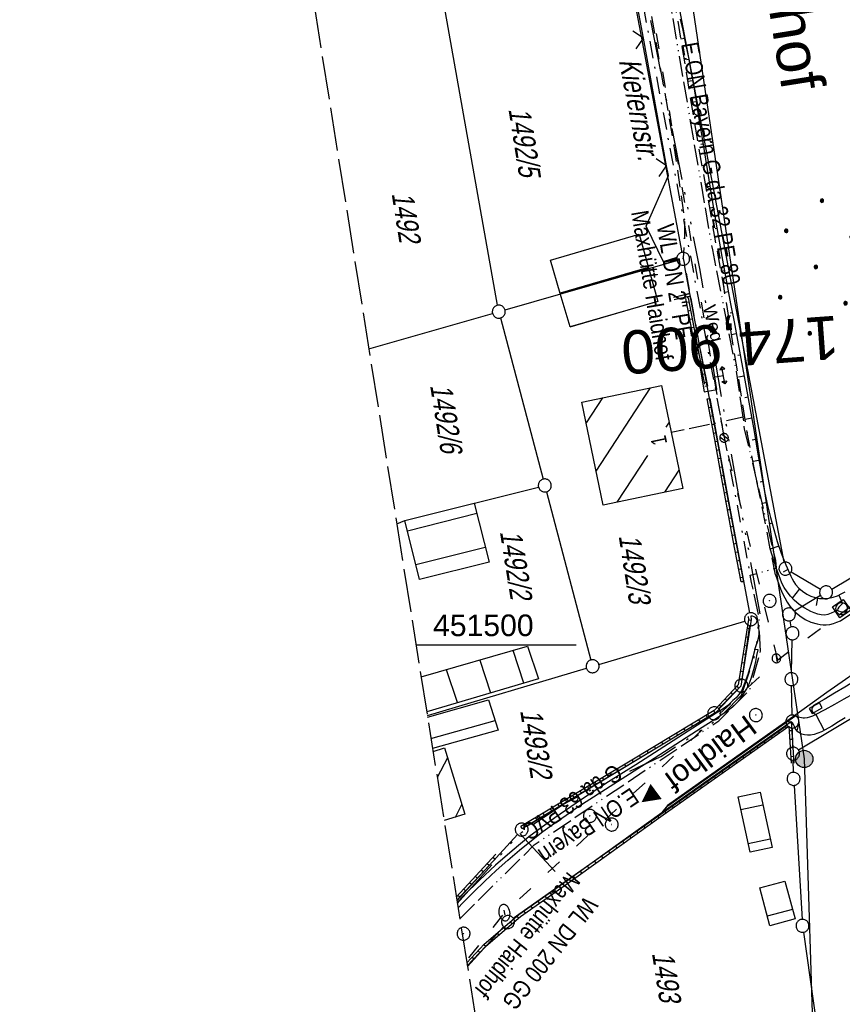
# Model space of a CAD drawing. Extents: x 508367 to 508796, y 450874 to 451833.
# Tile 20 of 37: x 508367 to 508462, y 451458 to 451572. Entities that reach past the tile are written whole.
import ezdxf
from ezdxf.enums import TextEntityAlignment as Align

# ---------------------------------------------------------------- set-up
doc = ezdxf.new("R2010")
doc.units = 0
doc.header["$LTSCALE"] = 10
doc.header["$MEASUREMENT"] = 0
for name, pattern in [('ACAD_ISO03W100', [30, 12, -18]), ('ACAD_ISO13W100', [36, 12, -3, 12, -3, 0, -3, 0, -3]), ('ACAD_ISO14W100', [25.5, 12, -3, 0.5, -3, 0.5, -3, 0.5, -3]), ('LT00', [0]), ('LT08', [0.42, 0.2, -0.1, 0.02, -0.1]), ('LT11', [0.3, 0.2, -0.1]), ('LT14', [0.6, 0.5, -0.1]), ('LT17', [0.15, 0.1, -0.05])]:
    doc.linetypes.add(name, pattern=pattern)
doc.layers.get('0').update_dxf_attribs({"linetype": 'LT00'})
for name, color, linetype in [('--EK_FBR', 250, 'LT00'), ('--EK_ST-93-1', 30, 'LT17'), ('DFK_BEB_SCHR', 254, 'LT00'), ('DFK_BEBAUUNG', 250, 'LT00'), ('DFK_BES-NAME', 255, 'LT00'), ('DFK_FLUR_NR', 250, 'LT00'), ('DFK_GZPKT', 250, 'LT00'), ('DFK_HAUSNR', 250, 'LT00'), ('DFK_KATASTER', 250, 'LT00'), ('DFK_NUTZUNG', 250, 'LT00'), ('FELDWEG_TEXT', 250, 'Continuous'), ('GASLTG', 250, 'ACAD_ISO13W100'), ('GASLTG_TEXT', 250, 'Continuous'), ('ORTSNAMEN', 250, 'Continuous'), ('ORTSRICHTUNG', 7, 'Continuous'), ('STROM_FREILTG', 80, 'STROMFREILEITUNG'), ('STROM_TEXT', 80, 'Continuous'), ('STROM_UNTER_BELEUCHTUNG', 80, 'LT08'), ('TELEKOM', 210, 'ACAD_ISO14W100'), ('V121_AFBR_BAB', 250, 'LT00'), ('V121_BOESCH', 250, 'LT00'), ('V121_BOSCHUNG', 250, 'LT00'), ('V121_FELDWEG', 250, 'LT11'), ('V121_GRABEN', 250, 'LT00'), ('V121_H_BORD', 8, 'LT00'), ('V121_KA_MULD', 182, 'LT00'), ('V121_KA_PRUF', 182, 'LT00'), ('V121_MAUER', 141, 'LT00'), ('V121_RASTER', 250, 'LT00'), ('V121_RINNE', 182, 'LT00'), ('V121_SINKK', 182, 'LT00'), ('V121_STROM', 80, 'LT00'), ('V121_W_HAUS', 130, 'LT00'), ('V121_W_SCHIEB', 130, 'LT00'), ('V121_W_UNT_HY', 130, 'LT00'), ('V121_ZAUN', 40, 'LT00'), ('WASSERLTG', 130, 'ACAD_ISO03W100'), ('WASSERLTG_TEXT', 130, 'Continuous')]:
    doc.layers.add(name, color=color, linetype=linetype)
doc.layers.add('-BLATT_121-RAND', color=7, linetype='LT14', plot=False)
doc.styles.add('Arial', font='ARIAL.TTF')
doc.styles.add('Beschrift', font='ARIAL.TTF')
doc.styles.get("Standard").update_dxf_attribs({"font": 'ARIAL.TTF'})
doc.styles.add('Strom', font='txt-alt.shx')
doc.styles.add('Versorgungsltg', font='ARIAL.TTF', dxfattribs={"width": 0.8, "height": 2})
doc.linetypes.add('STROMFREILEITUNG', pattern='A,12.7,-5.5,["xx",Strom,S=2.5,R=0,X=-2.6,Y=-0.85],-4.35', length=22.55)

# ---------------------------------------------------------------- blocks, each defined once
blk = doc.blocks.new('SYMB7010')
at = {"color": 0, "linetype": 'ByBlock'}
for points in [[(-0.031408, 0.499213), (-0.093728, 0.49134), (-0.15457, 0.475719), (-0.212975, 0.452595), (-0.268021, 0.422333), (-0.31884, 0.385411), (-0.36463, 0.342411), (-0.40467, 0.29401), (-0.438329, 0.240973), (-0.465074, 0.184136), (-0.484486, 0.124395), (-0.496256, 0.062692), (-0.5002, 0)], [(-0.5002, 0), (-0.496256, -0.062692), (-0.484486, -0.124395), (-0.465075, -0.184136), (-0.438329, -0.240973), (-0.404671, -0.29401), (-0.36463, -0.342411), (-0.31884, -0.385411), (-0.268021, -0.422333), (-0.212975, -0.452595), (-0.154571, -0.475719), (-0.093728, -0.49134), (-0.031408, -0.499213), (0.031408, -0.499213)], [(0.5002, 0), (0.496256, 0.062692), (0.484485, 0.124395), (0.465074, 0.184136), (0.438329, 0.240973), (0.40467, 0.29401), (0.36463, 0.342411), (0.31884, 0.385411), (0.268021, 0.422333), (0.212975, 0.452595), (0.15457, 0.475719), (0.093728, 0.49134), (0.031408, 0.499213), (-0.031408, 0.499213)], [(0.031408, -0.499213), (0.093728, -0.491341), (0.15457, -0.475719), (0.212975, -0.452595), (0.268021, -0.422333), (0.31884, -0.385411), (0.36463, -0.342411), (0.404671, -0.294011), (0.438329, -0.240974), (0.465075, -0.184136), (0.484486, -0.124395), (0.496256, -0.062692), (0.500201, 0)]]:
    blk.add_lwpolyline(points, dxfattribs=at)
blk = doc.blocks.new('Ackerland7')
at = {"layer": 'DFK_NUTZUNG', "color": 0, "linetype": 'ByBlock'}
for p, q in [((-4, 3.93), (-4, 3.67)), ((-3.95, 3.63), (-3.95, 3.97)), ((-3.9, 3.99), (-3.9, 3.61)), ((-3.85, 3.6), (-3.85, 4)), ((-3.8, 3.99), (-3.8, 3.61)), ((-3.75, 3.63), (-3.75, 3.97)), ((-3.7, 3.93), (-3.7, 3.67)), ((-3.65, 3.8), (-3.65, 3.8)), ((3.7, 3.93), (3.7, 3.67)), ((3.75, 3.63), (3.75, 3.97)), ((3.8, 3.99), (3.8, 3.61)), ((3.85, 3.6), (3.85, 4)), ((3.9, 3.99), (3.9, 3.61)), ((3.95, 3.63), (3.95, 3.97)), ((4, 3.93), (4, 3.67)), ((4.05, 3.8), (4.05, 3.8)), ((-7.85, 0.13), (-7.85, -0.13)), ((-7.8, -0.17), (-7.8, 0.17)), ((-7.75, 0.19), (-7.75, -0.19)), ((-7.7, -0.2), (-7.7, 0.2)), ((-7.65, 0.19), (-7.65, -0.19)), ((-7.6, -0.17), (-7.6, 0.17)), ((-7.55, 0.13), (-7.55, -0.13)), ((-7.5, 0), (-7.5, 0)), ((-0.15, 0.13), (-0.15, -0.13)), ((-0.1, -0.17), (-0.1, 0.17)), ((-0.05, 0.19), (-0.05, -0.19)), ((0, -0.2), (0, 0.2)), ((0.05, 0.19), (0.05, -0.19)), ((0.1, -0.17), (0.1, 0.17)), ((0.15, 0.13), (0.15, -0.13)), ((0.2, 0), (0.2, 0)), ((7.55, 0.13), (7.55, -0.13)), ((7.6, -0.17), (7.6, 0.17)), ((7.65, 0.19), (7.65, -0.19)), ((7.7, -0.2), (7.7, 0.2)), ((7.75, 0.19), (7.75, -0.19)), ((7.8, -0.17), (7.8, 0.17)), ((7.85, 0.13), (7.85, -0.13)), ((7.9, 0), (7.9, 0)), ((-4, -3.67), (-4, -3.93)), ((-3.95, -3.97), (-3.95, -3.63)), ((-3.9, -3.61), (-3.9, -3.99)), ((-3.85, -4), (-3.85, -3.6)), ((-3.8, -3.61), (-3.8, -3.99)), ((-3.75, -3.97), (-3.75, -3.63)), ((-3.7, -3.67), (-3.7, -3.93)), ((-3.65, -3.8), (-3.65, -3.8)), ((3.7, -3.67), (3.7, -3.93)), ((3.75, -3.97), (3.75, -3.63)), ((3.8, -3.61), (3.8, -3.99)), ((3.85, -4), (3.85, -3.6)), ((3.9, -3.61), (3.9, -3.99)), ((3.95, -3.97), (3.95, -3.63)), ((4, -3.67), (4, -3.93)), ((4.05, -3.8), (4.05, -3.8))]:
    blk.add_line(p, q, dxfattribs=at)
for points in [[(-3.65, 3.8), (-3.67, 3.89), (-3.73, 3.96), (-3.81, 3.99), (-3.89, 3.99), (-3.97, 3.96), (-4.03, 3.89), (-4.05, 3.8), (-4.03, 3.71), (-3.97, 3.64), (-3.89, 3.6), (-3.81, 3.6), (-3.73, 3.64), (-3.67, 3.71), (-3.65, 3.8)], [(4.05, 3.8), (4.03, 3.89), (3.97, 3.96), (3.89, 3.99), (3.81, 3.99), (3.73, 3.96), (3.67, 3.89), (3.65, 3.8), (3.67, 3.71), (3.73, 3.64), (3.81, 3.61), (3.89, 3.61), (3.97, 3.64), (4.03, 3.71), (4.05, 3.8)], [(-7.5, 0), (-7.52, 0.09), (-7.58, 0.16), (-7.66, 0.19), (-7.74, 0.19), (-7.82, 0.16), (-7.88, 0.09), (-7.9, 0)], [(0.2, 0), (0.18, 0.09), (0.12, 0.16), (0.04, 0.19), (-0.04, 0.19), (-0.12, 0.16), (-0.18, 0.09), (-0.2, 0)], [(-0.2, 0), (-0.18, -0.09), (-0.12, -0.16), (-0.04, -0.19), (0.04, -0.19), (0.12, -0.16), (0.18, -0.09), (0.2, 0)], [(7.9, 0), (7.88, 0.09), (7.82, 0.16), (7.74, 0.19), (7.66, 0.19), (7.58, 0.16), (7.52, 0.09), (7.5, 0)], [(7.5, 0), (7.52, -0.09), (7.58, -0.16), (7.66, -0.19), (7.74, -0.19), (7.82, -0.16), (7.88, -0.09), (7.9, 0)], [(-7.9, 0), (-7.88, -0.09), (-7.82, -0.16), (-7.74, -0.19), (-7.66, -0.19), (-7.58, -0.16), (-7.52, -0.09), (-7.5, 0)], [(-3.65, -3.8), (-3.67, -3.71), (-3.73, -3.64), (-3.81, -3.61), (-3.89, -3.61), (-3.97, -3.64), (-4.03, -3.71), (-4.05, -3.8), (-4.03, -3.89), (-3.97, -3.96), (-3.89, -3.99), (-3.81, -3.99), (-3.73, -3.96), (-3.67, -3.89), (-3.65, -3.8)], [(4.05, -3.8), (4.03, -3.71), (3.97, -3.64), (3.89, -3.61), (3.81, -3.61), (3.73, -3.64), (3.67, -3.71), (3.65, -3.8), (3.67, -3.89), (3.73, -3.96), (3.81, -3.99), (3.89, -3.99), (3.97, -3.96), (4.03, -3.89), (4.05, -3.8)]]:
    blk.add_lwpolyline(points, dxfattribs=at)
blk = doc.blocks.new('SYMB0003')
at = {"color": 0, "linetype": 'ByBlock'}
for p, q in [((-0.015712, 0), (0.010166, 0.012015)), ((0, -0.021257), (-0.015712, 0)), ((0.010166, 0.012015), (0, -0.021257))]:
    blk.add_line(p, q, dxfattribs=at)
for points in [[(-0.031395, 0.499013), (-0.093691, 0.491144), (-0.154509, 0.475528), (-0.21289, 0.452414), (-0.267913, 0.422164), (-0.318712, 0.385257), (-0.364484, 0.342274), (-0.404509, 0.293893), (-0.438154, 0.240877), (-0.464888, 0.184062), (-0.484292, 0.124345), (-0.496058, 0.062667), (-0.5, 0)], [(-0.5, 0), (-0.496058, -0.062667), (-0.484292, -0.124345), (-0.464888, -0.184062), (-0.438154, -0.240877), (-0.404509, -0.293893), (-0.364485, -0.342274), (-0.318712, -0.385257), (-0.267914, -0.422164), (-0.21289, -0.452414), (-0.154509, -0.475529), (-0.093691, -0.491144), (-0.031395, -0.499014), (0.031395, -0.499014)], [(0.5, 0), (0.496057, 0.062667), (0.484292, 0.124345), (0.464888, 0.184062), (0.438153, 0.240877), (0.404509, 0.293893), (0.364484, 0.342274), (0.318712, 0.385257), (0.267913, 0.422164), (0.21289, 0.452414), (0.154509, 0.475528), (0.093691, 0.491144), (0.031395, 0.499013), (-0.031395, 0.499013)], [(0.031395, -0.499014), (0.093691, -0.491144), (0.154509, -0.475529), (0.21289, -0.452414), (0.267914, -0.422164), (0.318712, -0.385257), (0.364485, -0.342274), (0.404509, -0.293893), (0.438154, -0.240877), (0.464889, -0.184062), (0.484292, -0.124345), (0.496058, -0.062667), (0.5, 0)]]:
    blk.add_lwpolyline(points, dxfattribs=at)
blk = doc.blocks.new('SYMB1120')
at = {"color": 0, "linetype": 'ByBlock'}
for p, q in [((-0.465, -0.183), (0.183, 0.465)), ((-0.183, -0.465), (0.465, 0.183))]:
    blk.add_line(p, q, dxfattribs=at)
for points in [[(-0.031395, 0.499013), (-0.093691, 0.491144), (-0.154509, 0.475528), (-0.21289, 0.452414), (-0.267913, 0.422164), (-0.318712, 0.385257), (-0.364484, 0.342274), (-0.404509, 0.293893), (-0.438154, 0.240877), (-0.464888, 0.184062), (-0.484292, 0.124345), (-0.496058, 0.062667), (-0.5, 0)], [(-0.5, 0), (-0.496058, -0.062667), (-0.484292, -0.124345), (-0.464888, -0.184062), (-0.438154, -0.240877), (-0.404509, -0.293893), (-0.364485, -0.342274), (-0.318712, -0.385257), (-0.267914, -0.422164), (-0.21289, -0.452414), (-0.154509, -0.475529), (-0.093691, -0.491144), (-0.031395, -0.499014), (0.031395, -0.499014)], [(0.5, 0), (0.496057, 0.062667), (0.484292, 0.124345), (0.464888, 0.184062), (0.438153, 0.240877), (0.404509, 0.293893), (0.364484, 0.342274), (0.318712, 0.385257), (0.267913, 0.422164), (0.21289, 0.452414), (0.154509, 0.475528), (0.093691, 0.491144), (0.031395, 0.499013), (-0.031395, 0.499013)], [(0.031395, -0.499014), (0.093691, -0.491144), (0.154509, -0.475529), (0.21289, -0.452414), (0.267914, -0.422164), (0.318712, -0.385257), (0.364485, -0.342274), (0.404509, -0.293893), (0.438154, -0.240877), (0.464889, -0.184062), (0.484292, -0.124345), (0.496058, -0.062667), (0.5, 0)]]:
    blk.add_lwpolyline(points, dxfattribs=at)
blk = doc.blocks.new('SYMB1119')
at = {"color": 0, "linetype": 'ByBlock'}
blk.add_line((-0.5, 0), (0.5, 0), dxfattribs=at)
for points in [[(-0.031395, 0.499013), (-0.093691, 0.491144), (-0.154509, 0.475528), (-0.21289, 0.452414), (-0.267913, 0.422164), (-0.318712, 0.385257), (-0.364484, 0.342274), (-0.404509, 0.293893), (-0.438154, 0.240877), (-0.464888, 0.184062), (-0.484292, 0.124345), (-0.496058, 0.062667), (-0.5, 0)], [(-0.5, 0), (-0.496058, -0.062667), (-0.484292, -0.124345), (-0.464888, -0.184062), (-0.438154, -0.240877), (-0.404509, -0.293893), (-0.364485, -0.342274), (-0.318712, -0.385257), (-0.267914, -0.422164), (-0.21289, -0.452414), (-0.154509, -0.475529), (-0.093691, -0.491144), (-0.031395, -0.499014), (0.031395, -0.499014)], [(0.5, 0), (0.496057, 0.062667), (0.484292, 0.124345), (0.464888, 0.184062), (0.438153, 0.240877), (0.404509, 0.293893), (0.364484, 0.342274), (0.318712, 0.385257), (0.267913, 0.422164), (0.21289, 0.452414), (0.154509, 0.475528), (0.093691, 0.491144), (0.031395, 0.499013), (-0.031395, 0.499013)], [(0.031395, -0.499014), (0.093691, -0.491144), (0.154509, -0.475529), (0.21289, -0.452414), (0.267914, -0.422164), (0.318712, -0.385257), (0.364485, -0.342274), (0.404509, -0.293893), (0.438154, -0.240877), (0.464889, -0.184062), (0.484292, -0.124345), (0.496058, -0.062667), (0.5, 0)]]:
    blk.add_lwpolyline(points, dxfattribs=at)
blk = doc.blocks.new('SYMB1121')
at = {"color": 0, "linetype": 'ByBlock'}
blk.add_line((-0.15, 0), (0.15, 0), dxfattribs=at)
for points in [[(-0.5, 0), (-0.49, 0.06), (-0.46, 0.115), (-0.415, 0.165), (-0.355, 0.21), (-0.28, 0.25), (-0.19, 0.275), (-0.1, 0.295), (0, 0.3)], [(0, -0.3), (-0.1, -0.295), (-0.19, -0.275), (-0.28, -0.25), (-0.355, -0.21), (-0.415, -0.165), (-0.46, -0.115), (-0.49, -0.06), (-0.5, 0)], [(0, 0.3), (0.1, 0.295), (0.19, 0.275), (0.28, 0.25), (0.355, 0.21), (0.415, 0.165), (0.46, 0.115), (0.49, 0.06), (0.5, 0)], [(0.5, 0), (0.49, -0.06), (0.46, -0.115), (0.415, -0.165), (0.355, -0.21), (0.28, -0.25), (0.19, -0.275), (0.1, -0.295), (0, -0.3)]]:
    blk.add_lwpolyline(points, dxfattribs=at)
blk = doc.blocks.new('SYMB0011')
at = {"color": 0, "linetype": 'ByBlock'}
for p, q in [((0.5, 0), (-0.5, 0)), ((0, 0.5), (0, -0.5))]:
    blk.add_line(p, q, dxfattribs=at)
blk = doc.blocks.new('SYMB0024')
at = {"color": 0, "linetype": 'ByBlock'}
for p, q in [((-0.5, 0.5), (0, 0)), ((0, 0), (0.5, 0.5))]:
    blk.add_line(p, q, dxfattribs=at)
blk = doc.blocks.new('SYMB0652')
at = {"color": 0, "linetype": 'ByBlock'}
blk.add_lwpolyline([(-0.15, -0.075), (0.15, -0.075), (0.15, 0.075), (-0.15, 0.075), (-0.15, -0.075)], dxfattribs=at)
blk = doc.blocks.new('SYMB0702')
at = {"color": 0, "linetype": 'ByBlock'}
for p, q in [((0.1, 0.175), (-0.1, 0.175)), ((0, 0.075), (0, 0.175)), ((0.071716, 0.203284), (0.071716, 0.146716))]:
    blk.add_line(p, q, dxfattribs=at)
for points in [[(-0.071716, 0.203284), (-0.1, 0.175), (-0.071716, 0.146716), (-0.071716, 0.203284)], [(0.071716, 0.203284), (0.1, 0.175), (0.071716, 0.146716)], [(0.15, 0.075), (-0.15, 0.075), (-0.15, -0.075), (0.15, -0.075), (0.15, 0.075)]]:
    blk.add_lwpolyline(points, dxfattribs=at)
blk = doc.blocks.new('SYMB1210')
at = {"color": 0, "linetype": 'ByBlock'}
blk.add_line((0.018815, -0.179014), (0.055623, -0.17119), dxfattribs=at)
for points in [[(-0.2, -0.2), (-0.2, 0.2), (0.2, 0.2), (0.2, -0.2), (-0.2, -0.2)], [(0.018815, 0.179014), (-0.018815, 0.179014), (-0.055623, 0.17119), (-0.09, 0.155885), (-0.120444, 0.133766), (-0.145623, 0.105801), (-0.164438, 0.073213), (-0.176067, 0.037424), (-0.18, 0)], [(-0.18, 0), (-0.176067, -0.037424), (-0.164438, -0.073213), (-0.145623, -0.105801), (-0.120444, -0.133766), (-0.09, -0.155885), (-0.055623, -0.17119), (-0.018815, -0.179014), (0.018815, -0.179014)], [(0.18, 0), (0.176067, 0.037424), (0.164438, 0.073213), (0.145623, 0.105801), (0.120444, 0.133766), (0.09, 0.155885), (0.055623, 0.17119), (0.018815, 0.179014)], [(0.055623, -0.17119), (0.09, -0.155885), (0.120444, -0.133766), (0.145623, -0.105801), (0.164438, -0.073213), (0.176067, -0.037424), (0.18, 0)]]:
    blk.add_lwpolyline(points, dxfattribs=at)

msp = doc.modelspace()

# ---------------------------------------------------------------- hatches: boundary and pattern name
at = {"layer": 'STROM_TEXT'}
h = msp.add_hatch(color=256, dxfattribs=at)
edge = h.paths.add_edge_path()
edge.add_arc((508457.43, 451486.8), 1, 0, 360)

# ---------------------------------------------------------------- linework, layer by layer
at = {"layer": '--EK_FBR'}
for points in [[(508454.11, 451508.1), (508454.29, 451507.55), (508454.48, 451507), (508454.69, 451506.46), (508454.91, 451505.93), (508455.17, 451505.42), (508455.46, 451504.92), (508455.77, 451504.48), (508456.12, 451504.06), (508456.5, 451503.68), (508456.92, 451503.33), (508457.54, 451502.94), (508458.21, 451502.63), (508458.91, 451502.41), (508459.26, 451502.34), (508459.62, 451502.3), (508459.97, 451502.3), (508460.39, 451502.36), (508460.81, 451502.47), (508461.22, 451502.61), (508461.64, 451502.76), (508471.96, 451509.72), (508480.62, 451515.72), (508492.55, 451524.13)], [(508493.12, 451517.29), (508493, 451517.21), (508483.59, 451510.59), (508474.77, 451504.5), (508469.79, 451501.1), (508465.23, 451498.09), (508460.04, 451494.47), (508456.45, 451491.9), (508441.62, 451481.42), (508440.95, 451480.61)], [(508417.4, 451469.59), (508417.94, 451470.16), (508419.21, 451471.43), (508420.5, 451472.68), (508421.81, 451473.91), (508423.15, 451475.1), (508424.51, 451476.27), (508425.9, 451477.39), (508427.21, 451478.4), (508428.54, 451479.37), (508429.89, 451480.32), (508431.26, 451481.25), (508432.64, 451482.15), (508434.02, 451483.05), (508435.42, 451483.94), (508436.81, 451484.82), (508438.2, 451485.7), (508440.07, 451486.89), (508441.92, 451488.08), (508443.78, 451489.28), (508445.64, 451490.48), (508447.5, 451491.69), (508447.94, 451491.97), (508448.36, 451492.26), (508448.78, 451492.56), (508449.18, 451492.88), (508449.55, 451493.22), (508450.01, 451493.73), (508450.41, 451494.29), (508450.76, 451494.88), (508451.05, 451495.49), (508451.3, 451496.12), (508451.5, 451496.76), (508451.68, 451497.41), (508451.83, 451498.08), (508451.96, 451498.75), (508452.09, 451499.42), (508451.71, 451499.45), (508451.88, 451499.9), (508452.03, 451500.34), (508452.15, 451500.78), (508452.22, 451501.22), (508452.22, 451501.59), (508452.19, 451501.95), (508452.14, 451502.34), (508452.09, 451502.58), (508452.02, 451502.81), (508451.93, 451503.01), (508451.79, 451503.16), (508451.63, 451503.24), (508451.44, 451503.29), (508451.24, 451503.32)]]:
    msp.add_lwpolyline(points, dxfattribs=at)
at = {"layer": '-BLATT_121-RAND'}
msp.add_lwpolyline([(508366.71, 451787.23), (508512.47, 450873.79), (508795.89, 450919.01), (508650.12, 451832.45), (508366.71, 451787.23)], dxfattribs=at)
at = {"layer": 'DFK_BEB_SCHR'}
for p, q in [((508439.4, 451543.62), (508429.21, 451540.63)), ((508439.41, 451543.59), (508429.22, 451540.6)), ((508430.35, 451536.76), (508440.49, 451539.73)), ((508433.36, 451520.09), (508439.64, 451529.72)), ((508434.1, 451528.55), (508432.21, 451525.65)), ((508441.81, 451525.72), (508441.44, 451525.17)), ((508439.3, 451521.89), (508435.78, 451516.47)), ((508441.31, 451517.63), (508442.97, 451520.18)), ((508419.57, 451515.16), (508411.54, 451513.15)), ((508412.52, 451509.27), (508420.55, 451511.29)), ((508425.01, 451495.56), (508423.77, 451499.34)), ((508419.92, 451498.23), (508421.17, 451494.43)), ((508417.33, 451493.31), (508416.08, 451497.12)), ((508414.27, 451489.15), (508421.69, 451491.25)), ((508416.18, 451486.92), (508414.99, 451484.67)), ((508417.09, 451480.08), (508417.85, 451481.52)), ((508452.66, 451481.46), (508450.11, 451480.93)), ((508450.96, 451477.02), (508453.5, 451477.55)), ((508456.08, 451469.41), (508453.16, 451468.62))]:
    msp.add_line(p, q, dxfattribs=at)
at = {"layer": 'DFK_BEBAUUNG'}
for points in [[(508439.41, 451543.59), (508429.22, 451540.6), (508428.09, 451544.46), (508438.33, 451547.46), (508439.41, 451543.59)], [(508429.22, 451540.6), (508439.41, 451543.59), (508440.51, 451539.68), (508430.36, 451536.74), (508429.22, 451540.6)], [(508431.71, 451528.05), (508440.91, 451529.99), (508443.41, 451518.07), (508434.18, 451516.14), (508431.71, 451528.05)], [(508411.24, 451514.36), (508419.26, 451516.37), (508420.99, 451509.55), (508412.95, 451507.54), (508411.24, 451514.36)], [(508413.14, 451496.28), (508425.45, 451499.83), (508426.69, 451496.05), (508413.78, 451492.26)], [(508413.88, 451491.65), (508420.94, 451493.65), (508422.03, 451490.14), (508414.46, 451488.01)], [(508414.51, 451487.68), (508415.82, 451488.09), (508418.19, 451480.42), (508415.79, 451479.68)], [(508453.72, 451476.55), (508451.18, 451476.02), (508449.79, 451482.43), (508452.33, 451482.98), (508453.72, 451476.55)], [(508456.37, 451468.32), (508453.45, 451467.53), (508452.31, 451471.89), (508455.2, 451472.67), (508456.37, 451468.32)]]:
    msp.add_lwpolyline(points, dxfattribs=at)
at = {"layer": 'DFK_KATASTER'}
for p, q in [((508455.12, 451509.54), (508441.33, 451582.6)), ((508436.38, 451581.9), (508443.29, 451545.36)), ((508421.98, 451539.25), (508415.06, 451578.03)), ((508422.83, 451538.72), (508442.71, 451544.41)), ((508451.13, 451503.7), (508443.57, 451543.88)), ((508407.09, 451534.2), (508421.39, 451538.3)), ((508422.3, 451537.78), (508427.24, 451519.14)), ((508411.24, 451514.36), (508426.7, 451518.24)), ((508427.62, 451517.69), (508432.77, 451498.24)), ((508410.31, 451513.99), (508411.24, 451514.36)), ((508460.61, 451506.44), (508471.71, 451513.04)), ((508455.91, 451508.42), (508459.31, 451506.44)), ((508459.32, 451505.68), (508456.31, 451503.89)), ((508433.68, 451497.73), (508450.55, 451502.75)), ((508455.93, 451502.07), (508455.8, 451502.77)), ((508450.26, 451496.02), (508451.16, 451502.22)), ((508455.97, 451496.78), (508456.05, 451500.58)), ((508413.85, 451491.84), (508432.24, 451497.31)), ((508470.86, 451496.27), (508456.78, 451487.81)), ((508447.54, 451492.62), (508449.63, 451494.74)), ((508456.04, 451491.88), (508455.97, 451495.28)), ((508446.38, 451491.69), (508425.4, 451479.03)), ((508423.79, 451468.38), (508455.45, 451490.7)), ((508456.12, 451488.17), (508456.08, 451490.38)), ((508456.19, 451485.25), (508456.16, 451486.67)), ((508456.25, 451483.75), (508457.18, 451468.26)), ((508417.27, 451470.41), (508424.26, 451478.08)), ((508422.67, 451467.39), (508418.48, 451462.8)), ((508457.34, 451466.77), (508460.4, 451445.45))]:
    msp.add_line(p, q, dxfattribs=at)
at = {"layer": 'GASLTG', "ltscale": 0.02, "flags": 128}
for points in [[(508450.38, 451526.3), (508449.56, 451531.79), (508446.86, 451545.65), (508446.72, 451546.36), (508440.37, 451583.43), (508439.42, 451589.82), (508430.44, 451588.25)], [(508417.6, 451468.33), (508426.22, 451476.87), (508447.54, 451491.2), (508451.14, 451494.79), (508452.36, 451499.26), (508452.2, 451503.18), (508451.35, 451507.22), (508451.19, 451508.03), (508452.28, 451508.35), (508454.22, 451508.88), (508454.14, 451509.73), (508450.54, 451524.94), (508450.38, 451526.3), (508442.05, 451524.54)]]:
    msp.add_lwpolyline(points, dxfattribs=at)
at = {"layer": 'STROM_FREILTG', "ltscale": 0.05, "flags": 128}
msp.add_lwpolyline([(508439.22, 451609.46), (508457.43, 451486.8), (508459.95, 451406.03), (508461.13, 451229.79), (508461.81, 451191.27)], dxfattribs=at)
at = {"layer": 'STROM_TEXT'}
msp.add_circle((508457.43, 451486.8), 1, dxfattribs=at)
at = {"layer": 'STROM_UNTER_BELEUCHTUNG', "flags": 128}
msp.add_lwpolyline([(508434.76, 451598.78), (508437.04, 451583.22), (508437.9, 451578.66), (508439.93, 451567.82), (508444.3, 451544.72), (508447.56, 451527.31), (508451.04, 451508.76)], dxfattribs=at)
at = {"layer": 'TELEKOM', "ltscale": 0.05, "flags": 128}
for points in [[(508417.31, 451470.11), (508418.33, 451471.24), (508424.54, 451478.18), (508429.52, 451481.53), (508433.44, 451483.57), (508440.84, 451487.07), (508447.38, 451491.35), (508450.18, 451494.17), (508451.9, 451499.3), (508452.11, 451501.98), (508452.44, 451503.08), (508449.12, 451521.38), (508445.37, 451543.49), (508438.3, 451579.18), (508435.51, 451598.1), (508434.33, 451609.23), (508432.19, 451618.66), (508432.19, 451625.72), (508427.59, 451624.81)], [(508424.54, 451478.18), (508429.68, 451472.71)]]:
    msp.add_lwpolyline(points, dxfattribs=at)
at = {"layer": 'V121_AFBR_BAB'}
for points in [[(508454.11, 451508.1), (508454.29, 451507.55), (508454.48, 451507), (508454.69, 451506.46), (508454.91, 451505.93), (508455.17, 451505.42), (508455.46, 451504.92), (508455.77, 451504.48), (508456.12, 451504.06), (508456.5, 451503.68), (508456.92, 451503.33), (508457.54, 451502.94), (508458.21, 451502.63), (508458.91, 451502.41), (508459.26, 451502.34), (508459.62, 451502.3), (508459.97, 451502.3), (508460.39, 451502.36), (508460.81, 451502.47), (508461.22, 451502.61), (508461.64, 451502.76), (508471.96, 451509.72), (508480.62, 451515.72), (508492.55, 451524.13)], [(508493.12, 451517.29), (508493, 451517.21), (508483.59, 451510.59), (508474.77, 451504.5), (508469.79, 451501.1), (508465.23, 451498.09), (508460.04, 451494.47), (508456.45, 451491.9), (508441.62, 451481.42), (508440.95, 451480.61)], [(508417.4, 451469.59), (508417.94, 451470.16), (508419.21, 451471.43), (508420.5, 451472.68), (508421.81, 451473.91), (508423.15, 451475.1), (508424.51, 451476.27), (508425.9, 451477.39), (508427.21, 451478.4), (508428.54, 451479.37), (508429.89, 451480.32), (508431.26, 451481.25), (508432.64, 451482.15), (508434.02, 451483.05), (508435.42, 451483.94), (508436.81, 451484.82), (508438.2, 451485.7), (508440.07, 451486.89), (508441.92, 451488.08), (508443.78, 451489.28), (508445.64, 451490.48), (508447.5, 451491.69), (508447.94, 451491.97), (508448.36, 451492.26), (508448.78, 451492.56), (508449.18, 451492.88), (508449.55, 451493.22), (508450.01, 451493.73), (508450.41, 451494.29), (508450.76, 451494.88), (508451.05, 451495.49), (508451.3, 451496.12), (508451.5, 451496.76), (508451.68, 451497.41), (508451.83, 451498.08), (508451.96, 451498.75), (508452.09, 451499.42), (508451.71, 451499.45), (508451.88, 451499.9), (508452.03, 451500.34), (508452.15, 451500.78), (508452.22, 451501.22), (508452.22, 451501.59), (508452.19, 451501.95), (508452.14, 451502.34), (508452.09, 451502.58), (508452.02, 451502.81), (508451.93, 451503.01), (508451.79, 451503.16), (508451.63, 451503.24), (508451.44, 451503.29), (508451.24, 451503.32)]]:
    msp.add_lwpolyline(points, dxfattribs=at)
at = {"layer": 'V121_BOESCH'}
for points in [[(508443.1, 451572.34), (508443.39, 451571.07), (508443.72, 451569.49), (508444.04, 451567.9), (508444.33, 451566.31), (508444.61, 451564.71), (508444.88, 451563.11), (508445.14, 451561.51), (508445.4, 451559.91), (508445.65, 451558.31), (508446.2, 451554.95), (508446.76, 451551.58), (508447.33, 451548.22), (508447.92, 451544.87), (508448.53, 451541.52), (508448.92, 451539.42), (508449.32, 451537.32), (508449.71, 451535.21), (508450.11, 451533.11), (508450.5, 451531), (508450.89, 451528.89), (508451.27, 451526.78), (508451.63, 451524.65), (508451.87, 451523.23), (508452.11, 451521.8), (508452.36, 451520.37), (508452.62, 451518.95), (508452.89, 451517.53), (508453.2, 451516.12), (508453.53, 451514.72), (508453.9, 451513.33), (508454.32, 451511.96), (508454.78, 451510.6), (508455.3, 451509.26), (508455.88, 451507.95), (508456.05, 451507.61), (508456.22, 451507.29), (508456.42, 451506.98), (508456.79, 451506.55), (508457.23, 451506.18), (508457.72, 451505.86), (508458.19, 451505.63), (508458.68, 451505.46), (508459.19, 451505.36), (508459.73, 451505.34), (508460.27, 451505.39), (508460.79, 451505.5), (508461.26, 451505.67), (508461.71, 451505.88), (508462.15, 451506.13)], [(508461.27, 451504.02), (508460.91, 451503.82), (508460.55, 451503.64), (508460.18, 451503.51), (508459.8, 451503.44), (508459.4, 451503.45), (508458.99, 451503.54), (508458.58, 451503.68), (508458.18, 451503.85), (508457.49, 451504.23), (508456.85, 451504.66), (508456.27, 451505.15), (508455.84, 451505.61), (508455.45, 451506.11), (508455.11, 451506.64), (508454.86, 451507.14), (508454.64, 451507.65), (508454.45, 451508.18), (508454.2, 451508.9), (508453.96, 451509.62), (508453.73, 451510.35), (508453.51, 451511.08)], [(508462.17, 451491.57), (508461.41, 451491.08), (508460.64, 451490.6), (508459.84, 451490.16), (508459.43, 451489.95), (508459.02, 451489.77), (508458.59, 451489.63), (508458.15, 451489.55), (508457.81, 451489.54), (508457.47, 451489.58), (508457.15, 451489.68), (508456.91, 451489.8), (508456.7, 451489.95), (508456.53, 451490.13), (508456.4, 451490.33), (508456.29, 451490.55), (508456.19, 451490.77), (508456.06, 451490.98), (508455.92, 451491.15)], [(508458.73, 451491.92), (508458.39, 451491.76), (508458.05, 451491.62), (508457.77, 451491.54), (508457.48, 451491.5), (508457.29, 451491.51), (508457.1, 451491.55), (508456.92, 451491.59), (508456.78, 451491.63)]]:
    msp.add_lwpolyline(points, dxfattribs=at)
at = {"layer": 'V121_BOSCHUNG'}
for p, q in [((508443.6, 451570.09), (508443.18, 451570)), ((508444.09, 451567.66), (508443.84, 451567.61)), ((508444.53, 451565.21), (508443.99, 451565.12)), ((508444.94, 451562.77), (508444.66, 451562.72)), ((508445.33, 451560.32), (508444.79, 451560.24)), ((508445.72, 451557.88), (508445.46, 451557.83)), ((508446.12, 451555.43), (508445.64, 451555.35)), ((508446.52, 451552.99), (508446.3, 451552.95)), ((508446.93, 451550.55), (508446.51, 451550.48)), ((508447.35, 451548.11), (508447.15, 451548.07)), ((508447.78, 451545.67), (508447.39, 451545.6)), ((508448.22, 451543.23), (508448.02, 451543.19)), ((508448.67, 451540.79), (508448.25, 451540.72)), ((508449.12, 451538.36), (508448.88, 451538.32)), ((508449.58, 451535.93), (508449.04, 451535.83)), ((508450.04, 451533.49), (508449.74, 451533.44)), ((508450.49, 451531.06), (508449.82, 451530.93)), ((508450.94, 451528.62), (508450.58, 451528.55)), ((508451.37, 451526.18), (508450.61, 451526.04)), ((508451.79, 451523.73), (508451.41, 451523.67)), ((508452.2, 451521.29), (508451.52, 451521.18)), ((508452.63, 451518.86), (508452.32, 451518.8)), ((508453.12, 451516.44), (508452.48, 451516.3)), ((508453.7, 451514.05), (508453.33, 451513.95)), ((508454.5, 451511.4), (508453.51, 451511.07)), ((508455.54, 451508.72), (508455.01, 451508.41)), ((508456.9, 451506.45), (508456.03, 451505.4)), ((508458.98, 451505.4), (508458.81, 451504.53)), ((508461.44, 451505.75), (508461.87, 451504.78)), ((508458.77, 451491.95), (508459.75, 451490.11)), ((508456.61, 451490.04), (508456.8, 451490.81))]:
    msp.add_line(p, q, dxfattribs=at)
at = {"layer": 'V121_FELDWEG', "flags": 128}
msp.add_lwpolyline([(508454.11, 451508.1), (508453.51, 451511.09), (508450.85, 451524.54), (508448.13, 451541.44), (508445.11, 451558.29), (508442.18, 451576.12), (508439.15, 451593.94), (508437.17, 451610.38), (508436.86, 451613.45), (508437.25, 451618.83), (508437.42, 451622.43), (508436.15, 451621.12), (508433.64, 451620.58), (508431.04, 451619.96), (508431.13, 451619.26), (508432.42, 451610.04), (508435.85, 451593.6), (508439.19, 451575.84), (508442.37, 451557.67), (508443.58, 451549.19), (508443.57, 451546.96), (508443.44, 451544.65), (508444.21, 451540.6), (508444.26, 451540.26), (508444.28, 451540.13), (508445.7, 451532.54)], dxfattribs=at)
at = {"layer": 'V121_GRABEN'}
for points in [[(508461.87, 451504.78), (508461.63, 451504.56), (508461.43, 451504.35), (508461.3, 451504.17), (508461.27, 451504.02), (508461.38, 451503.92), (508461.6, 451503.86), (508461.89, 451503.82), (508462.22, 451503.8)], [(508469.55, 451500.06), (508468.6, 451499.38), (508467.64, 451498.7), (508466.67, 451498.03), (508465.7, 451497.37), (508464.52, 451496.6), (508463.33, 451495.85), (508462.14, 451495.12), (508460.93, 451494.4), (508459.72, 451493.69), (508458.5, 451492.98)], [(508458.74, 451491.93), (508459.85, 451492.53), (508460.96, 451493.13), (508462.06, 451493.74), (508463.16, 451494.36), (508464.23, 451495.01), (508465.29, 451495.69), (508466.33, 451496.4), (508467.06, 451496.93), (508467.78, 451497.48), (508468.5, 451498.04), (508469.2, 451498.61), (508469.91, 451499.18)], [(508458.5, 451492.98), (508458.39, 451492.8), (508458.32, 451492.61), (508458.3, 451492.44), (508458.38, 451492.26), (508458.54, 451492.09), (508458.74, 451491.93)]]:
    msp.add_lwpolyline(points, dxfattribs=at)
at = {"layer": 'V121_H_BORD'}
msp.add_lwpolyline([(508441, 451480.64), (508441.64, 451481.38), (508456.47, 451491.81), (508456.78, 451491.63)], dxfattribs=at)
at = {"layer": 'V121_MAUER'}
for p, q in [((508442.71, 451544.77), (508441.12, 451544.28)), ((508442.8, 451544.48), (508441.21, 451543.99)), ((508442.32, 451544.33), (508442.23, 451544.62)), ((508442.8, 451544.48), (508442.7, 451544.7)), ((508441.36, 451544.04), (508441.27, 451544.32)), ((508442.79, 451539.95), (508442.72, 451540.24)), ((508444.21, 451540.6), (508442.96, 451540.31)), ((508443.77, 451540.17), (508443.7, 451540.47)), ((508443.71, 451540.05), (508445.17, 451532.4)), ((508444.01, 451540.1), (508443.94, 451540.21)), ((508444.01, 451540.1), (508445.47, 451532.46)), ((508444.1, 451539.61), (508443.81, 451539.56)), ((508444.29, 451538.63), (508444, 451538.57)), ((508444.48, 451537.65), (508444.18, 451537.59)), ((508444.67, 451536.67), (508444.37, 451536.61)), ((508444.85, 451535.68), (508444.56, 451535.63)), ((508445.04, 451534.7), (508444.75, 451534.65)), ((508445.23, 451533.72), (508444.93, 451533.66)), ((508445.42, 451532.74), (508445.12, 451532.68)), ((508445.76, 451532.29), (508445.46, 451532.23)), ((508445.96, 451531.31), (508445.66, 451531.25)), ((508446.16, 451530.33), (508445.87, 451530.27)), ((508446.19, 451528.4), (508446.49, 451528.46)), ((508446.39, 451527.42), (508446.68, 451527.47)), ((508446.58, 451526.44), (508446.87, 451526.49)), ((508446.77, 451525.45), (508447.06, 451525.51)), ((508446.96, 451524.47), (508447.25, 451524.53)), ((508447.14, 451523.49), (508447.44, 451523.54)), ((508447.32, 451522.5), (508447.61, 451522.56)), ((508447.49, 451521.52), (508447.78, 451521.57)), ((508447.66, 451520.53), (508447.96, 451520.59)), ((508447.84, 451519.55), (508448.13, 451519.6)), ((508448.01, 451518.57), (508448.31, 451518.62)), ((508448.2, 451517.58), (508448.49, 451517.64)), ((508448.38, 451516.6), (508448.67, 451516.65)), ((508448.56, 451515.62), (508448.86, 451515.67)), ((508448.74, 451514.63), (508449.04, 451514.69)), ((508448.93, 451513.65), (508449.22, 451513.7)), ((508449.11, 451512.67), (508449.4, 451512.72)), ((508449.29, 451511.68), (508449.59, 451511.74)), ((508449.48, 451510.7), (508449.78, 451510.76)), ((508449.68, 451509.72), (508449.97, 451509.78)), ((508449.87, 451508.74), (508450.16, 451508.8)), ((508450.06, 451507.76), (508450.35, 451507.81)), ((508450.41, 451507.27), (508450.15, 451507.27)), ((508451.27, 451502.82), (508450.97, 451502.87)), ((508451.11, 451501.83), (508450.82, 451501.88)), ((508450.96, 451500.85), (508450.67, 451500.89)), ((508450.81, 451499.86), (508450.51, 451499.9)), ((508450.5, 451497.88), (508450.21, 451497.93)), ((508450.66, 451498.87), (508450.36, 451498.91)), ((508450.35, 451496.89), (508450.05, 451496.94)), ((508450.2, 451495.9), (508449.9, 451495.95)), ((508449.19, 451494.27), (508448.97, 451494.47)), ((508449.88, 451495), (508449.66, 451495.2)), ((508448.51, 451493.54), (508448.29, 451493.74)), ((508447.12, 451492.11), (508446.96, 451492.36)), ((508447.82, 451492.81), (508447.6, 451493.01)), ((508445.4, 451491.08), (508445.25, 451491.33)), ((508446.26, 451491.59), (508446.11, 451491.85)), ((508455.93, 451491.07), (508455.63, 451491.05)), ((508443.69, 451490.05), (508443.54, 451490.3)), ((508444.55, 451490.56), (508444.39, 451490.82)), ((508454.35, 451490.05), (508454.52, 451489.8)), ((508455.17, 451490.62), (508455.34, 451490.38)), ((508455.99, 451490.07), (508455.69, 451490.05)), ((508441.12, 451488.5), (508440.96, 451488.76)), ((508441.98, 451489.01), (508441.82, 451489.27)), ((508442.83, 451489.53), (508442.68, 451489.79)), ((508452.72, 451488.89), (508452.89, 451488.65)), ((508453.53, 451489.47), (508453.71, 451489.22)), ((508456.06, 451489.07), (508455.76, 451489.06)), ((508439.41, 451487.47), (508439.25, 451487.73)), ((508440.26, 451487.98), (508440.11, 451488.24)), ((508451.08, 451487.74), (508451.25, 451487.5)), ((508451.9, 451488.32), (508452.07, 451488.07)), ((508456.12, 451488.08), (508455.82, 451488.06)), ((508437.69, 451486.44), (508437.54, 451486.7)), ((508438.55, 451486.95), (508438.39, 451487.21)), ((508449.45, 451486.59), (508449.62, 451486.35)), ((508450.26, 451487.17), (508450.44, 451486.92)), ((508456.19, 451487.08), (508455.89, 451487.06)), ((508435.98, 451485.41), (508435.82, 451485.67)), ((508436.83, 451485.93), (508436.68, 451486.18)), ((508447.81, 451485.44), (508447.98, 451485.19)), ((508448.63, 451486.01), (508448.8, 451485.77)), ((508434.26, 451484.38), (508434.11, 451484.64)), ((508435.12, 451484.9), (508434.96, 451485.15)), ((508446.18, 451484.29), (508446.35, 451484.04)), ((508446.99, 451484.86), (508447.17, 451484.62)), ((508431.69, 451482.84), (508431.53, 451483.1)), ((508432.54, 451483.36), (508432.39, 451483.61)), ((508433.4, 451483.87), (508433.25, 451484.13)), ((508444.54, 451483.14), (508444.71, 451482.89)), ((508445.36, 451483.71), (508445.53, 451483.47)), ((508429.97, 451481.81), (508429.82, 451482.07)), ((508430.83, 451482.33), (508430.67, 451482.58)), ((508442.91, 451481.98), (508443.08, 451481.74)), ((508443.72, 451482.56), (508443.9, 451482.31)), ((508428.26, 451480.79), (508428.1, 451481.04)), ((508429.11, 451481.3), (508428.96, 451481.56)), ((508441.27, 451480.83), (508441.44, 451480.59)), ((508442.09, 451481.41), (508442.26, 451481.16)), ((508426.54, 451479.76), (508426.39, 451480.01)), ((508427.4, 451480.27), (508427.24, 451480.53)), ((508439.64, 451479.67), (508439.82, 451479.43)), ((508440.46, 451480.25), (508440.63, 451480.01)), ((508424.82, 451478.73), (508424.67, 451478.99)), ((508425.68, 451479.24), (508425.53, 451479.5)), ((508438.02, 451478.5), (508438.19, 451478.26)), ((508438.83, 451479.09), (508439.01, 451478.84)), ((508436.39, 451477.34), (508436.57, 451477.09)), ((508437.21, 451477.92), (508437.38, 451477.68)), ((508435.58, 451476.75), (508435.76, 451476.51)), ((508421.78, 451475.79), (508417.2, 451470.83)), ((508422, 451475.58), (508417.26, 451470.46)), ((508421.66, 451475.22), (508421.44, 451475.42)), ((508433.96, 451475.59), (508434.13, 451475.35)), ((508434.77, 451476.17), (508434.94, 451475.93)), ((508420.3, 451473.75), (508420.08, 451473.95)), ((508420.98, 451474.48), (508420.76, 451474.69)), ((508432.33, 451474.42), (508432.51, 451474.18)), ((508433.14, 451475.01), (508433.32, 451474.76)), ((508419.62, 451473.02), (508419.4, 451473.22)), ((508430.71, 451473.26), (508430.88, 451473.01)), ((508431.52, 451473.84), (508431.69, 451473.6)), ((508418.27, 451471.55), (508418.05, 451471.75)), ((508418.94, 451472.28), (508418.72, 451472.49)), ((508429.08, 451472.1), (508429.25, 451471.85)), ((508429.89, 451472.67), (508430.07, 451472.43)), ((508417.59, 451470.81), (508417.37, 451471.02)), ((508427.44, 451470.95), (508427.61, 451470.7)), ((508428.26, 451471.52), (508428.43, 451471.28)), ((508425.8, 451469.8), (508425.98, 451469.55)), ((508426.62, 451470.37), (508426.79, 451470.13)), ((508424.19, 451468.62), (508424.38, 451468.4)), ((508424.99, 451469.22), (508425.16, 451468.98)), ((508422.67, 451467.32), (508422.86, 451467.09)), ((508423.43, 451467.97), (508423.62, 451467.74)), ((508421.15, 451466.02), (508421.35, 451465.79)), ((508421.91, 451466.67), (508422.1, 451466.44)), ((508420.39, 451465.37), (508420.61, 451465.16)), ((508419.03, 451463.9), (508419.25, 451463.7)), ((508419.71, 451464.64), (508419.93, 451464.43)), ((508418.43, 451463.09), (508418.56, 451462.97))]:
    msp.add_line(p, q, dxfattribs=at)
for points in [[(508442.7, 451544.7), (508441.2, 451544.19), (508439.17, 451548.4)], [(508444.21, 451540.56), (508443.89, 451540.51), (508442.33, 451540.15)], [(508444.26, 451540.26), (508443.94, 451540.21), (508442.4, 451539.86)], [(508445.47, 451532.46), (508445.7, 451532.54), (508446.25, 451529.89), (508445.93, 451529.84)], [(508445.56, 451532.17), (508445.48, 451532.15), (508445.9, 451530.14), (508445.88, 451530.13)], [(508446.19, 451528.42), (508446.51, 451528.46), (508447.36, 451523.81), (508448.2, 451519.13), (508449.5, 451512.15), (508450.41, 451507.27)], [(508450.15, 451507.27), (508449.22, 451512.06), (508447.9, 451519.19), (508447.1, 451523.75), (508446.19, 451528.42)], [(508450.45, 451507.32), (508449.52, 451512.11), (508448.19, 451519.25), (508447.39, 451523.8), (508446.49, 451528.48)], [(508450.94, 451503.28), (508450.98, 451502.94), (508449.81, 451495.37), (508447.03, 451492.4), (508437.5, 451486.68), (508424.67, 451478.99)], [(508451.24, 451503.32), (508451.29, 451502.94), (508450.09, 451495.23), (508447.22, 451492.17), (508437.66, 451486.42), (508424.82, 451478.73)], [(508418.41, 451463.24), (508420.41, 451465.38), (508424.44, 451468.84), (508429.62, 451472.48), (508440.95, 451480.61), (508455.92, 451491.15), (508456.24, 451486.33)], [(508418.47, 451462.87), (508420.62, 451465.17), (508424.62, 451468.6), (508429.79, 451472.23), (508441.13, 451480.36), (508455.66, 451490.6), (508455.94, 451486.31)]]:
    msp.add_lwpolyline(points, dxfattribs=at)
at = {"layer": 'V121_RASTER'}
msp.add_line((508412.54, 451500), (508431.04, 451500), dxfattribs=at)
at = {"layer": 'V121_RINNE', "color": 186}
msp.add_lwpolyline([(508451.71, 451499.46), (508451.35, 451497.99), (508450.91, 451496.55), (508450.37, 451495.13), (508450.16, 451494.68), (508449.88, 451494.26), (508449.55, 451493.88), (508449.18, 451493.55), (508448.59, 451493), (508447.95, 451492.52), (508447.26, 451492.11), (508437.95, 451486.12), (508434.79, 451484.14), (508431.68, 451482.1), (508428.61, 451479.99), (508425.6, 451477.8), (508423.65, 451476.19), (508421.75, 451474.52), (508419.89, 451472.8), (508418.08, 451471.03), (508417.3, 451470.22)], dxfattribs=at)
at = {"layer": 'V121_ZAUN'}
for p, q in [((508438.84, 451570.11), (508436.15, 451584.86)), ((508441.52, 451555.35), (508438.84, 451570.11))]:
    msp.add_line(p, q, dxfattribs=at)
msp.add_lwpolyline([(508439.17, 451548.4), (508441.72, 451554.25), (508441.52, 451555.35)], dxfattribs=at)
at = {"layer": 'WASSERLTG', "ltscale": 0.015, "flags": 128}
for points in [[(508677.52, 451660.84), (508454.36, 451498.24), (508422.79, 451469.05), (508418.37, 451463.49)], [(508454.36, 451498.24), (508448.19, 451523.96), (508437.7, 451586.42)]]:
    msp.add_lwpolyline(points, dxfattribs=at)

# ---------------------------------------------------------------- block references
at = {"layer": 'DFK_GZPKT', "xscale": 1.500000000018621, "yscale": 1.5, "zscale": 1.5, "rotation": 264.7377099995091}
for p in [(508443.43, 451544.62), (508422.11, 451538.51), (508427.43, 451518.42), (508455.26, 451508.8), (508459.96, 451506.06), (508451.27, 451502.96), (508455.66, 451503.51), (508456.07, 451501.33), (508432.96, 451497.52), (508455.95, 451496.03), (508450.15, 451495.28), (508447.02, 451492.08), (508456.06, 451491.13), (508456.14, 451487.42), (508456.2, 451484.5), (508424.76, 451478.64), (508423.18, 451467.95), (508457.23, 451467.51)]:
    msp.add_blockref('SYMB7010', p, dxfattribs=at)
at = {"layer": 'DFK_NUTZUNG', "rotation": 264.7376999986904}
msp.add_blockref('Ackerland7', (508458.78, 451543.67), dxfattribs=at)
at = {"layer": 'V121_FELDWEG', "xscale": 0.1, "yscale": 0.1, "zscale": 0.1, "rotation": 279.0666}
for p in [(508445.11, 451558.29), (508442.37, 451557.67), (508443.58, 451549.19), (508443.57, 451546.96), (508443.44, 451544.65), (508448.13, 451541.44), (508444.18, 451540.6), (508444.26, 451540.26), (508444.28, 451540.13), (508445.5, 451532.66), (508450.85, 451524.54), (508453.51, 451511.09)]:
    msp.add_blockref('SYMB0011', p, dxfattribs=at)
at = {"layer": 'V121_KA_MULD', "color": 186, "xscale": 3.800000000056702, "yscale": 3.800000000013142, "zscale": 3.8, "rotation": 34.72000968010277}
msp.add_blockref('SYMB1210', (508461.75, 451504.18), dxfattribs=at)
at = {"layer": 'V121_KA_PRUF', "color": 186, "xscale": 1.5, "yscale": 1.5, "zscale": 1.5, "rotation": 279.0666}
for p in [(508453.43, 451505.08), (508451.84, 451491.87), (508432.65, 451480.22), (508435.17, 451479.22), (508418.04, 451466.6)]:
    msp.add_blockref('SYMB0003', p, dxfattribs=at)
at = {"layer": 'V121_SINKK', "color": 186, "xscale": 4.5, "yscale": 4.5, "zscale": 4.5, "rotation": 209.0417130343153}
msp.add_blockref('SYMB0652', (508458.76, 451492.67), dxfattribs=at)
at = {"layer": 'V121_STROM', "xscale": 10, "yscale": 10, "zscale": 10, "rotation": 279.0666}
msp.add_blockref('SYMB0702', (508446.35, 451530.86), dxfattribs=at)
at = {"layer": 'V121_W_HAUS', "rotation": 279.0666}
msp.add_blockref('SYMB1120', (508448.16, 451523.93), dxfattribs=at)
at = {"layer": 'V121_W_SCHIEB', "rotation": 279.0666}
msp.add_blockref('SYMB1119', (508454.21, 451498.43), dxfattribs=at)
at = {"layer": 'V121_W_UNT_HY', "xscale": 2, "yscale": 2, "zscale": 2, "rotation": 279.0666}
msp.add_blockref('SYMB1121', (508422.76, 451469.04), dxfattribs=at)
at = {"layer": 'V121_ZAUN', "xscale": 2.1, "yscale": 2.1, "zscale": 2.1, "rotation": 100.30817}
for p in [(508438.84, 451570.11), (508441.52, 451555.35)]:
    msp.add_blockref('SYMB0024', p, dxfattribs=at)

# ---------------------------------------------------------------- texts
at = {"layer": '--EK_ST-93-1', "style": 'Beschrift'}
msp.add_text('174,900', height=5, rotation=-175.8339, dxfattribs=at).set_placement((508461.47, 451535.57), align=Align.MIDDLE_LEFT)
at = {"layer": 'DFK_BES-NAME', "oblique": 13.754, "width": 0.75}
msp.add_text('Kiefernstr.', height=2.5, rotation=-79.0263, dxfattribs=at).set_placement((508435.98, 451567.56))
at = {"layer": 'DFK_FLUR_NR', "oblique": 13.754, "width": 0.75}
for s, p in [('1492/5', (508423.22, 451561.93)), ('1492', (508409.71, 451552.17)), ('1492/6', (508414.16, 451529.99)), ('1492/2', (508422.23, 451513.07)), ('1492/3', (508435.96, 451512.6)), ('1493/2', (508424.57, 451492.4)), ('1493', (508439.81, 451464.35))]:
    msp.add_text(s, height=2.5, rotation=279.0666, dxfattribs=at).set_placement(p)
at = {"layer": 'DFK_HAUSNR', "width": 0.75}
msp.add_text('1', height=1.8, rotation=-258.1534, dxfattribs=at).set_placement((508441.6, 451523.29))
at = {"layer": 'FELDWEG_TEXT', "insert": (508445.26, 451538.98), "char_height": 1.5, "attachment_point": 7, "rotation": 283.4939, "style": 'Beschrift'}
msp.add_mtext('Weg', dxfattribs=at)
at = {"layer": 'GASLTG_TEXT', "char_height": 2, "style": 'Versorgungsltg'}
for s, insert, attachment_point, rotation in [('E.ON Bayern G da 32 PE 80', (508445.07, 451555.36), 8, 279.9063), ('E.ON Bayern\\PG da 63 PVC', (508431.55, 451480.45), 5, 214.0472)]:
    msp.add_mtext(s, dxfattribs=dict(at, insert=insert, attachment_point=attachment_point, rotation=rotation))
at = {"layer": 'ORTSNAMEN', "insert": (508456.03, 451588.4), "char_height": 5, "attachment_point": 1, "rotation": 279.0666, "style": 'Arial'}
msp.add_mtext('Haidhof', dxfattribs=at)
at = {"layer": 'ORTSRICHTUNG', "insert": (508444.05, 451487.16), "char_height": 2.5, "attachment_point": 8, "rotation": 216.4763, "style": 'Beschrift'}
msp.add_mtext('Haidhof ►', dxfattribs=at)
at = {"layer": 'V121_RASTER', "width": 0.998}
msp.add_text(' 451500', height=2.5, rotation=-0.0007, dxfattribs=at).set_placement((508413.54, 451501))
at = {"layer": 'WASSERLTG_TEXT', "insert": (508438.83, 451541.38), "char_height": 2, "attachment_point": 8, "rotation": 279.5358, "line_spacing_factor": 0.8, "style": 'Versorgungsltg'}
msp.add_mtext('WL DN 2" PE\\PMaxhütte Haidhof', dxfattribs=at)
at = {"layer": 'WASSERLTG_TEXT', "insert": (508424.63, 451467.04), "char_height": 2, "attachment_point": 8, "rotation": 231.5169, "style": 'Versorgungsltg'}
msp.add_mtext('WL DN 200 GG\\PMaxhütte Haidhof', dxfattribs=at)

doc.saveas('drawing.dxf')
